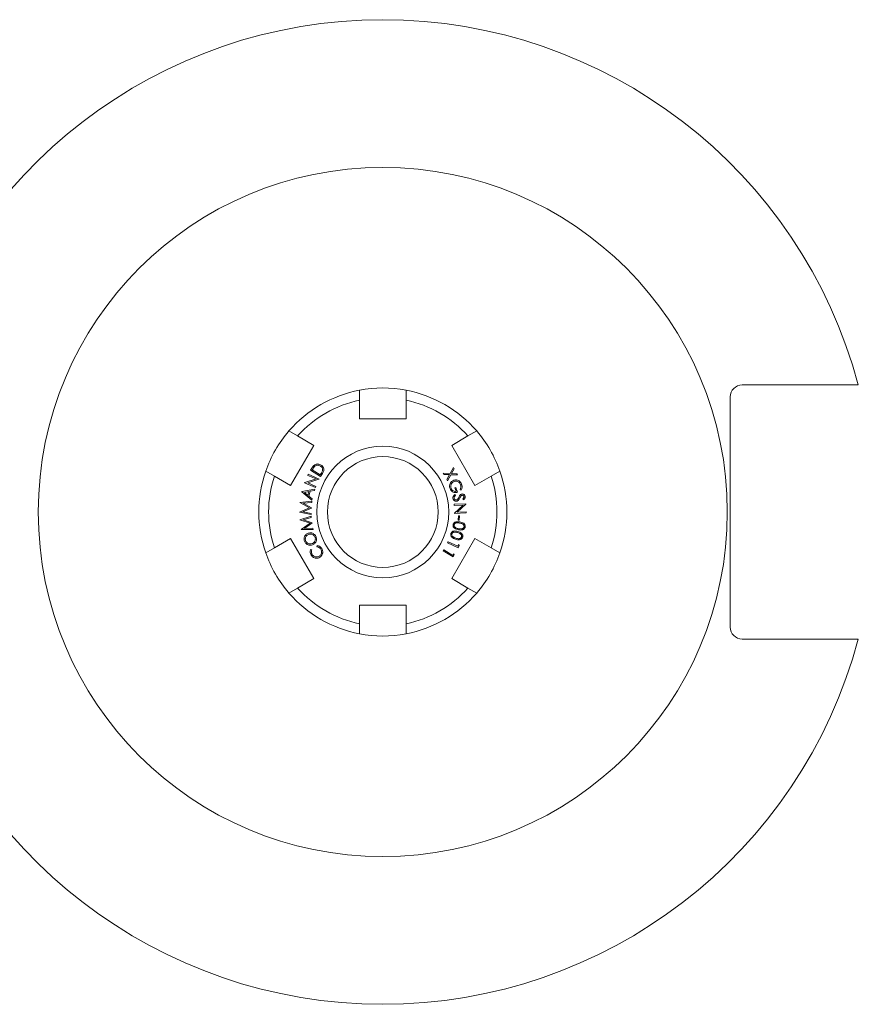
# Model space of a CAD drawing. Header units: inches. Extents: x 0.5 to 16.5, y 0.2 to 10.8.
# Tile 2 of 9: x 11.7 to 13.8, y 2.9 to 5.4. Entities that reach past the tile are written whole.
import ezdxf

# ---------------------------------------------------------------- set-up
doc = ezdxf.new("R2010")
doc.units = ezdxf.units.IN
doc.header["$MEASUREMENT"] = 0

msp = doc.modelspace()

# ---------------------------------------------------------------- linework, layer by layer
at = {"color": 7, "linetype": 'Continuous', "lineweight": 15}
for p, q in [((13.4847839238, 4.4785840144), (13.7488865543, 4.4785840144)), ((12.5132288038, 4.4654586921), (12.5132288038, 4.439967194)), ((12.6313390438, 4.439967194), (12.6313390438, 4.4654586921)), ((12.5132288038, 4.439967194), (12.5132288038, 4.3923044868)), ((12.6313390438, 4.439967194), (12.6313390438, 4.3923044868)), ((13.4547839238, 4.3566301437), (13.4547839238, 4.4485840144)), ((12.5132288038, 4.3923044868), (12.6313390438, 4.3923044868)), ((12.3559614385, 4.3491688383), (12.3338851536, 4.3619145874)), ((12.810682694, 4.3619145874), (12.7886064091, 4.3491688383)), ((12.3381834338, 4.2230510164), (12.3972385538, 4.3253374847)), ((12.3559614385, 4.3491688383), (12.3972385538, 4.3253374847)), ((12.7886064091, 4.3491688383), (12.7473292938, 4.3253374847)), ((12.7473292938, 4.3253374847), (12.8063844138, 4.2230510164)), ((12.2748300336, 4.2596281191), (12.2969063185, 4.2468823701)), ((12.381927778, 4.2491657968), (12.3831116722, 4.2518581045)), ((12.3831116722, 4.2518581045), (12.4104614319, 4.239850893)), ((12.3890466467, 4.2625633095), (12.3924360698, 4.2677195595)), ((12.4139084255, 4.2462351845), (12.3890466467, 4.2625633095)), ((12.3941908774, 4.2651234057), (12.3930310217, 4.2633625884)), ((12.3930310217, 4.2633625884), (12.4131271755, 4.250165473)), ((12.4131271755, 4.250165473), (12.4150141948, 4.2530380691)), ((12.4191067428, 4.254149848), (12.4139084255, 4.2462351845)), ((12.7274073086, 4.2517073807), (12.7257065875, 4.2547422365)), ((12.7257065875, 4.2547422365), (12.7437174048, 4.2539489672)), ((12.7420827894, 4.2510162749), (12.7274073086, 4.2517073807)), ((12.7349674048, 4.2381857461), (12.7420827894, 4.2510162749)), ((12.7454361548, 4.2508720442), (12.7366621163, 4.2351508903)), ((12.7437174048, 4.2539489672), (12.7519926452, 4.2686965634)), ((12.7623412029, 4.2501809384), (12.7454361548, 4.2508720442)), ((12.7536873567, 4.2656617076), (12.7470287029, 4.253780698)), ((12.7470287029, 4.253780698), (12.7606645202, 4.2531797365)), ((12.7519926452, 4.2686965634), (12.7536873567, 4.2656617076)), ((12.7606645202, 4.2531797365), (12.7623412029, 4.2501809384)), ((12.8476615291, 4.2468823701), (12.869737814, 4.2596281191)), ((12.2969063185, 4.2468823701), (12.3381834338, 4.2230510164)), ((12.3736885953, 4.2303857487), (12.3739470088, 4.2309807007)), ((12.4010383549, 4.2183785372), (12.3736885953, 4.2303857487)), ((12.3739470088, 4.2309807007), (12.402865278, 4.2399710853)), ((12.4101909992, 4.2392379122), (12.3816032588, 4.2302775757)), ((12.3816032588, 4.2302775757), (12.4022763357, 4.2212030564)), ((12.402865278, 4.2399710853), (12.381927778, 4.2491657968)), ((12.4104614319, 4.239850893), (12.4101909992, 4.2392379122)), ((12.7366621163, 4.2351508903), (12.7349674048, 4.2381857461)), ((12.8476615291, 4.2468823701), (12.8063844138, 4.2230510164)), ((12.3667816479, 4.207159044), (12.3669559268, 4.2078681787)), ((12.3923705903, 4.186221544), (12.3667816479, 4.207159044)), ((12.3669559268, 4.2078681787), (12.3993357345, 4.214160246)), ((12.3847624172, 4.2082888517), (12.3730196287, 4.2059751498)), ((12.3730196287, 4.2059751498), (12.3822864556, 4.1983669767)), ((12.3822864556, 4.1983669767), (12.3847624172, 4.2082888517)), ((12.3878814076, 4.2088717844), (12.3847684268, 4.1963717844)), ((12.3985604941, 4.2110472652), (12.3878814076, 4.2088717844)), ((12.3993357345, 4.214160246), (12.3985604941, 4.2110472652)), ((12.4022763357, 4.2212030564), (12.4010383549, 4.2183785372)), ((12.7550296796, 4.2002865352), (12.7569828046, 4.1980689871)), ((12.7553001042, 4.2175538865), (12.7580164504, 4.2185154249)), ((12.7584791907, 4.2085695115), (12.7553001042, 4.2175538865)), ((12.7580164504, 4.2185154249), (12.7623133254, 4.2063699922)), ((12.7716702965, 4.2115562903), (12.7688217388, 4.2130106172)), ((12.3619009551, 4.1800968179), (12.3619249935, 4.1805835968)), ((12.3857110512, 4.1667194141), (12.3619009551, 4.1800968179)), ((12.3619249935, 4.1805835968), (12.3920031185, 4.1831917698)), ((12.3918408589, 4.1802470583), (12.3703384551, 4.1785222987)), ((12.3703384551, 4.1785222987), (12.3910836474, 4.1667795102)), ((12.3847684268, 4.1963717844), (12.3931758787, 4.1894547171)), ((12.3920031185, 4.1831917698), (12.3918408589, 4.1802470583)), ((12.3931758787, 4.1894547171), (12.3923705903, 4.186221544)), ((12.7534543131, 4.1757176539), (12.7832920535, 4.1770217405)), ((12.7535865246, 4.1726347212), (12.7534543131, 4.1757176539)), ((12.783316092, 4.176372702), (12.7613449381, 4.1555433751)), ((12.7779082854, 4.1873418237), (12.7756546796, 4.1893971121)), ((12.7832920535, 4.1770217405), (12.783316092, 4.176372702)), ((12.3605247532, 4.1554694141), (12.3605487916, 4.1559561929)), ((12.3901221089, 4.1495619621), (12.3605247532, 4.1554694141)), ((12.3605487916, 4.1559561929), (12.3857110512, 4.1667194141)), ((12.3910415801, 4.1660343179), (12.3689442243, 4.1565451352)), ((12.3689442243, 4.1565451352), (12.3902843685, 4.1524405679)), ((12.3902843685, 4.1524405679), (12.3901221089, 4.1495619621)), ((12.3910836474, 4.1667795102), (12.3910415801, 4.1660343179)), ((12.7761406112, 4.1736202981), (12.7535865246, 4.1726347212)), ((12.7544458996, 4.1529652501), (12.7761406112, 4.1736202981)), ((12.7544759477, 4.1522921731), (12.7544458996, 4.1529652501)), ((12.7843136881, 4.1535962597), (12.7544759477, 4.1522921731)), ((12.7613449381, 4.1555433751), (12.7841874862, 4.1565409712)), ((12.7841874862, 4.1565409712), (12.7843136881, 4.1535962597)), ((12.3613689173, 4.1364137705), (12.3902751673, 4.1452298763)), ((12.3614470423, 4.1359330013), (12.3613689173, 4.1364137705)), ((12.3875468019, 4.1277899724), (12.3614470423, 4.1359330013)), ((12.3651489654, 4.1120207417), (12.3875468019, 4.1277899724)), ((12.3907258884, 4.1423212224), (12.3700347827, 4.1361493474)), ((12.3700347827, 4.1361493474), (12.3927931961, 4.1289738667)), ((12.3929073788, 4.128234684), (12.3732499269, 4.1143404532)), ((12.3902751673, 4.1452298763), (12.3907258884, 4.1423212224)), ((12.3927931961, 4.1289738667), (12.3929073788, 4.128234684)), ((12.7636362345, 4.1354206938), (12.7645136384, 4.1465805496)), ((12.7661061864, 4.1352283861), (12.7636362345, 4.1354206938)), ((12.7645136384, 4.1465805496), (12.7669835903, 4.1463882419)), ((12.7669835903, 4.1463882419), (12.7661061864, 4.1352283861)), ((12.3652270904, 4.1115339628), (12.3651489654, 4.1120207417)), ((12.3954374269, 4.1119185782), (12.3652270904, 4.1115339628)), ((12.3732499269, 4.1143404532), (12.3949927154, 4.1147671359)), ((12.3949927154, 4.1147671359), (12.3954374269, 4.1119185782)), ((12.2969063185, 4.0652856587), (12.3381834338, 4.0891170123)), ((12.3972385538, 3.986830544), (12.3381834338, 4.0891170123)), ((12.7367676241, 4.077827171), (12.7380056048, 4.0805134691)), ((12.7638409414, 4.0653211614), (12.7367676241, 4.077827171)), ((12.7380056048, 4.0805134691), (12.7624286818, 4.069233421)), ((12.8063844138, 4.0891170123), (12.7473292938, 3.986830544)), ((12.8476615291, 4.0652856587), (12.8063844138, 4.0891170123)), ((12.2969063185, 4.0652856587), (12.2748300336, 4.0525399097)), ((12.3889961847, 4.0610554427), (12.3917545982, 4.0599917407)), ((12.4049697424, 4.0680566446), (12.4052702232, 4.0709893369)), ((12.7256040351, 4.057767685), (12.7271725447, 4.060267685)), ((12.7507422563, 4.0419984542), (12.7256040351, 4.057767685)), ((12.7271725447, 4.060267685), (12.7498528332, 4.0460429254)), ((12.7624286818, 4.069233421), (12.764393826, 4.0734882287)), ((12.7662988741, 4.070639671), (12.7638409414, 4.0653211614)), ((12.764393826, 4.0734882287), (12.7662988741, 4.070639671)), ((12.869737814, 4.0525399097), (12.8476615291, 4.0652856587)), ((12.7498528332, 4.0460429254), (12.7523287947, 4.0499852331)), ((12.7538432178, 4.0469383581), (12.7507422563, 4.0419984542)), ((12.7523287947, 4.0499852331), (12.7538432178, 4.0469383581)), ((12.3559614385, 3.9629991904), (12.3972385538, 3.986830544)), ((12.7886064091, 3.9629991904), (12.7473292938, 3.986830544)), ((12.3338851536, 3.9502534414), (12.3559614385, 3.9629991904)), ((12.7886064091, 3.9629991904), (12.810682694, 3.9502534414)), ((13.4547839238, 3.8635840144), (13.4547839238, 3.955537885)), ((12.6313390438, 3.9198635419), (12.5132288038, 3.9198635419)), ((12.5132288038, 3.8722008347), (12.5132288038, 3.9198635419)), ((12.6313390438, 3.8722008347), (12.6313390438, 3.9198635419)), ((12.5132288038, 3.8722008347), (12.5132288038, 3.8467093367)), ((12.6313390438, 3.8467093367), (12.6313390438, 3.8722008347)), ((13.7488865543, 3.8335840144), (13.4847839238, 3.8335840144))]:
    msp.add_line(p, q, dxfattribs=at)
for radius in [0.8750000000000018, 0.1673228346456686, 0.140625]:
    msp.add_circle((12.5722839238, 4.1560840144), radius, dxfattribs=at)
for centre, radius, start, end in [((12.5722839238, 4.1560840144), 1.250000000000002, 14.95142225, 165.04857775), ((13.4847839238, 4.4485840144), 0.0300000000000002, 90, 180), ((12.5722839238, 4.1560840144), 0.3149606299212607, 100.8069232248, 139.1930767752), ((12.5722839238, 4.1560840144), 0.3149606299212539, 79.1930767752, 100.8069232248), ((12.5722839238, 4.1560840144), 0.3149606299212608, 40.8069232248, 79.1930767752), ((12.5722839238, 4.1560840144), 0.2899606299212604, 101.7514187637, 138.2485812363), ((12.5722839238, 4.1560840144), 0.2899606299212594, 41.7514187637, 78.2485812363), ((12.5722839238, 4.1560840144), 0.314960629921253, 139.1930767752, 160.8069232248), ((12.5722839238, 4.1560840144), 0.3149606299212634, 19.1930767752, 40.8069232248), ((12.5722839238, 4.1560840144), 0.3149606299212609, 160.8069232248, 199.1930767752), ((12.5722839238, 4.1560840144), 0.3149606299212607, 340.8069232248, 19.1930767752), ((12.5722839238, 4.1560840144), 0.2899606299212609, 161.7514187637, 198.2485812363), ((12.5722839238, 4.1560840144), 0.289960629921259, 341.7514187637, 18.2485812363), ((12.5722839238, 4.1560840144), 0.3149606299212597, 199.1930767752, 220.8069232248), ((12.5722839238, 4.1560840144), 0.3149606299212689, 319.1930767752, 340.8069232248), ((12.5722839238, 4.1560840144), 0.3149606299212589, 220.8069232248, 259.1930767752), ((12.5722839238, 4.1560840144), 0.2899606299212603, 221.7514187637, 258.2485812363), ((12.5722839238, 4.1560840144), 0.28996062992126, 281.7514187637, 318.2485812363), ((12.5722839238, 4.1560840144), 0.3149606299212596, 280.8069232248, 319.1930767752), ((13.4847839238, 3.8635840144), 0.0300000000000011, 180, 270), ((12.5722839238, 4.1560840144), 1.250000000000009, 194.95142225, 345.04857775), ((12.5722839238, 4.1560840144), 0.3149606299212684, 259.1930767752, 280.8069232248)]:
    msp.add_arc(centre, radius, start, end, dxfattribs=at)
for points, knots in [([(13.74888655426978, 4.478584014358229), (13.75161729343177, 4.478584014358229), (13.75613525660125, 4.478584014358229), (13.76214006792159, 4.478584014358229), (13.76684723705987, 4.478584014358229), (13.77104216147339, 4.478584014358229), (13.77449326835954, 4.478584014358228), (13.7771715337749, 4.478584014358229), (13.77941737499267, 4.478584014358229), (13.77975914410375, 4.478584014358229), (13.77996506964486, 4.478584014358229)], [0, 0, 0, 0, 0.1705174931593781, 0.2821183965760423, 0.397071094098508, 0.5065738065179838, 0.6194650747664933, 0.7253531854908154, 0.8345175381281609, 1, 1, 1, 1]), ([(13.45478392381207, 4.356630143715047), (13.45478392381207, 4.346627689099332), (13.45478392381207, 4.326610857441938), (13.45478392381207, 4.286651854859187), (13.45478392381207, 4.246768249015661), (13.45478392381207, 4.206857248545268), (13.45478392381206, 4.176838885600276), (13.45478392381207, 4.146749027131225), (13.45478392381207, 4.11659972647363), (13.45478392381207, 4.086461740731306), (13.45478392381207, 4.049603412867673), (13.45478392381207, 4.014399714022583), (13.45478392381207, 3.980789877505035), (13.45478392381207, 3.963957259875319), (13.45478392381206, 3.955537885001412)], [0, 0, 0, 0, 0.0746996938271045, 0.1494884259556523, 0.2988595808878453, 0.3735552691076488, 0.4482430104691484, 0.5232302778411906, 0.5982206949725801, 0.6734644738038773, 0.7487137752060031, 0.8742920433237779, 0.9371231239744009, 0.9999999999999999, 0.9999999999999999, 0.9999999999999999, 0.9999999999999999]), ([(12.39243606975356, 4.267719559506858), (12.39344635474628, 4.269249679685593), (12.39524908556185, 4.271979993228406), (12.39761152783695, 4.274238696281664), (12.39865001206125, 4.275231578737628)], [0, 0, 0, 0, 0.5604192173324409, 1, 1, 1, 1]), ([(12.39865001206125, 4.275231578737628), (12.39958981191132, 4.275859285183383), (12.40146878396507, 4.27711427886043), (12.40478191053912, 4.278008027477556), (12.40837695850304, 4.27805871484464), (12.41210637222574, 4.27715845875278), (12.41440114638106, 4.275813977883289), (12.41554905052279, 4.275141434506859)], [0, 0, 0, 0, 0.1867095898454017, 0.3732944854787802, 0.5599660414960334, 0.7798838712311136, 1, 1, 1, 1]), ([(12.41554905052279, 4.275141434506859), (12.41676308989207, 4.274232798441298), (12.41918939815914, 4.272416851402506), (12.42164064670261, 4.268520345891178), (12.42276698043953, 4.264398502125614), (12.42234190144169, 4.260484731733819), (12.42098305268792, 4.257172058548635), (12.41973239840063, 4.255157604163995), (12.41910674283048, 4.254149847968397)], [0, 0, 0, 0, 0.1867737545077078, 0.3732751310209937, 0.5595352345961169, 0.706031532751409, 0.8529385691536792, 1, 1, 1, 1]), ([(12.39994808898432, 4.272346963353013), (12.39875877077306, 4.271090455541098), (12.39663320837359, 4.268844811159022), (12.39493769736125, 4.266261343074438), (12.39419087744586, 4.265123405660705)], [0, 0, 0, 0, 0.5595310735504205, 0.9999999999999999, 0.9999999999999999, 0.9999999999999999, 0.9999999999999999]), ([(12.41392645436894, 4.272599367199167), (12.41269511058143, 4.273291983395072), (12.41023509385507, 4.274675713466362), (12.40624702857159, 4.275100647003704), (12.4026599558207, 4.274280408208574), (12.4008522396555, 4.272991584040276), (12.39994808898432, 4.272346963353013)], [0, 0, 0, 0, 0.2802135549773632, 0.5598193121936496, 0.7798384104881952, 1, 1, 1, 1]), ([(12.41907068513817, 4.260610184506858), (12.41928743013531, 4.26191128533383), (12.41972091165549, 4.264513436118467), (12.41847090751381, 4.268068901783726), (12.41642655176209, 4.270775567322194), (12.41476012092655, 4.271991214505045), (12.41392645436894, 4.272599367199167)], [0, 0, 0, 0, 0.2795220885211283, 0.5590332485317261, 0.7793972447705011, 0.9999999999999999, 0.9999999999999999, 0.9999999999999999, 0.9999999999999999]), ([(12.41501419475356, 4.253038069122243), (12.41590464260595, 4.254382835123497), (12.4174935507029, 4.256782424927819), (12.41858909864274, 4.259441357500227), (12.41907068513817, 4.260610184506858)], [0, 0, 0, 0, 0.5604149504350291, 1, 1, 1, 1]), ([(12.74308856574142, 4.215492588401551), (12.74268965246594, 4.216816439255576), (12.74189226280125, 4.219462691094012), (12.74183498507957, 4.223346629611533), (12.74255582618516, 4.226847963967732), (12.74353994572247, 4.228784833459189), (12.7440320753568, 4.229753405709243)], [0, 0, 0, 0, 0.2801072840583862, 0.559907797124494, 0.7799226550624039, 1, 1, 1, 1]), ([(12.7440320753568, 4.229753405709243), (12.7445889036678, 4.230611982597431), (12.74570238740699, 4.232328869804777), (12.74838531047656, 4.234877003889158), (12.75079807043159, 4.235956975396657), (12.75227125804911, 4.236616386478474)], [0, 0, 0, 0, 0.2803368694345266, 0.5605867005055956, 1, 1, 1, 1]), ([(12.75337702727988, 4.233689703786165), (12.75218593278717, 4.23313532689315), (12.74980301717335, 4.232026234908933), (12.74710299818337, 4.229062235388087), (12.745269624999, 4.225309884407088), (12.74461324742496, 4.220854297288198), (12.74540361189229, 4.217861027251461), (12.74579890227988, 4.21636398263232)], [0, 0, 0, 0, 0.1866437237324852, 0.3734013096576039, 0.5600829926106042, 0.779981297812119, 1, 1, 1, 1]), ([(12.75227125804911, 4.236616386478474), (12.75380173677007, 4.237017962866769), (12.75686270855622, 4.237821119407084), (12.76164710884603, 4.237203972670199), (12.76625771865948, 4.23518115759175), (12.77027048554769, 4.231515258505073), (12.77178032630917, 4.228105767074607), (12.77253568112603, 4.226400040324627)], [0, 0, 0, 0, 0.186738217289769, 0.3734781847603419, 0.5601551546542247, 0.7799510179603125, 1, 1, 1, 1]), ([(12.76977125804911, 4.225312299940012), (12.76925100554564, 4.226477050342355), (12.76821030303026, 4.22880699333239), (12.76551384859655, 4.231590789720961), (12.76206572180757, 4.233723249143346), (12.75777676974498, 4.234708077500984), (12.75484325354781, 4.234029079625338), (12.75337702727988, 4.233689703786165)], [0, 0, 0, 0, 0.1868728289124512, 0.3738166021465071, 0.5605775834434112, 0.7803684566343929, 1, 1, 1, 1]), ([(12.76882173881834, 4.213010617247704), (12.7692707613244, 4.214105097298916), (12.77016869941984, 4.216293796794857), (12.77060235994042, 4.219577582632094), (12.77052828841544, 4.222628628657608), (12.77002354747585, 4.224417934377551), (12.76977125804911, 4.225312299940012)], [0, 0, 0, 0, 0.2800141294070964, 0.5599615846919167, 0.7800514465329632, 1, 1, 1, 1]), ([(12.77253568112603, 4.226400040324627), (12.77293157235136, 4.225027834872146), (12.77372317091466, 4.222284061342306), (12.77369017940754, 4.21826734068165), (12.77293321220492, 4.214670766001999), (12.77209132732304, 4.212594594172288), (12.77167029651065, 4.211556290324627)], [0, 0, 0, 0, 0.2799384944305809, 0.5597469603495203, 0.779827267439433, 1, 1, 1, 1]), ([(12.7623133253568, 4.206369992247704), (12.76087386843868, 4.205953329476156), (12.75799755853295, 4.205120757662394), (12.75343487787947, 4.205332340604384), (12.7489737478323, 4.20711231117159), (12.74517767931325, 4.210616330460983), (12.74378558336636, 4.213865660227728), (12.74308856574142, 4.215492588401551)], [0, 0, 0, 0, 0.1870416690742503, 0.373744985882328, 0.5603219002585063, 0.7798546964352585, 0.9999999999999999, 0.9999999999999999, 0.9999999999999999, 0.9999999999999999]), ([(12.74579890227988, 4.21636398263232), (12.74642644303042, 4.214962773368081), (12.74768032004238, 4.212163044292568), (12.75110869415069, 4.209454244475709), (12.75488691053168, 4.208149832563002), (12.75728161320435, 4.20842960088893), (12.75847919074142, 4.208569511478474)], [0, 0, 0, 0, 0.2801370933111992, 0.559736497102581, 0.7798266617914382, 0.9999999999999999, 0.9999999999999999, 0.9999999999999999, 0.9999999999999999]), ([(12.75048641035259, 4.19028653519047), (12.75038958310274, 4.191372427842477), (12.750195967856, 4.193543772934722), (12.75136489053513, 4.196425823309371), (12.75309826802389, 4.19861312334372), (12.75438566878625, 4.199728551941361), (12.75502967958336, 4.20028653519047)], [0, 0, 0, 0, 0.2794969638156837, 0.5588806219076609, 0.7793339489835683, 1, 1, 1, 1]), ([(12.76888184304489, 4.199355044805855), (12.76956075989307, 4.199988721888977), (12.7707738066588, 4.201120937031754), (12.7723684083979, 4.201551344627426), (12.77307054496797, 4.201740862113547)], [0, 0, 0, 0, 0.5596790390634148, 1, 1, 1, 1]), ([(12.77307054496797, 4.201740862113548), (12.77412653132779, 4.201812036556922), (12.77623749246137, 4.20195431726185), (12.77888664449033, 4.200446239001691), (12.78060006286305, 4.198313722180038), (12.78104511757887, 4.196720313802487), (12.78126766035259, 4.195923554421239)], [0, 0, 0, 0, 0.2795804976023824, 0.5588931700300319, 0.7794313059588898, 1, 1, 1, 1]), ([(12.75992751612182, 4.183459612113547), (12.75870698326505, 4.183398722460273), (12.75626238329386, 4.183276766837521), (12.75328370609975, 4.185117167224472), (12.75123688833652, 4.187516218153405), (12.75073662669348, 4.189362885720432), (12.75048641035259, 4.19028653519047)], [0, 0, 0, 0, 0.2791230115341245, 0.5590542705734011, 0.7794517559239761, 1, 1, 1, 1]), ([(12.75698280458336, 4.198068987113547), (12.7563961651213, 4.197562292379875), (12.75522371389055, 4.19654961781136), (12.75392935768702, 4.194814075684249), (12.75314976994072, 4.192932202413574), (12.7532412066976, 4.19170898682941), (12.75328689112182, 4.191097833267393)], [0, 0, 0, 0, 0.2805174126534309, 0.5606390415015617, 0.7804826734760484, 1, 1, 1, 1]), ([(12.75328689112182, 4.191097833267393), (12.75351296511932, 4.190350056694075), (12.75396495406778, 4.188855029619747), (12.75554542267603, 4.187269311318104), (12.75743555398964, 4.186486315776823), (12.75866029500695, 4.186571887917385), (12.7592724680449, 4.186614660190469)], [0, 0, 0, 0, 0.2800070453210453, 0.5598171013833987, 0.7799795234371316, 0.9999999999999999, 0.9999999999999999, 0.9999999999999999, 0.9999999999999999]), ([(12.7592724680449, 4.186614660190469), (12.75984268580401, 4.186790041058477), (12.76086234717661, 4.187103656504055), (12.76163585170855, 4.187832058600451), (12.76197679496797, 4.188153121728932)], [0, 0, 0, 0, 0.5592226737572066, 0.9999999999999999, 0.9999999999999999, 0.9999999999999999, 0.9999999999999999]), ([(12.76808256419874, 4.191855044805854), (12.76757003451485, 4.190842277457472), (12.76654562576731, 4.188818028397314), (12.76473786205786, 4.186215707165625), (12.76249489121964, 4.18425908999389), (12.76078258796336, 4.183725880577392), (12.75992751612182, 4.183459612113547)], [0, 0, 0, 0, 0.2805429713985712, 0.5607298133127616, 0.7806419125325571, 1, 1, 1, 1]), ([(12.76197679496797, 4.188153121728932), (12.76278247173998, 4.189186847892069), (12.76422238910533, 4.191034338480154), (12.76527094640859, 4.193126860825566), (12.76573280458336, 4.194048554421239)], [0, 0, 0, 0, 0.559529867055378, 1, 1, 1, 1]), ([(12.76573280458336, 4.194048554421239), (12.76624403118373, 4.195086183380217), (12.76715629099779, 4.196937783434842), (12.7683549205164, 4.198616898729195), (12.76888184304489, 4.199355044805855)], [0, 0, 0, 0, 0.5603958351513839, 1, 1, 1, 1]), ([(12.77030011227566, 4.196181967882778), (12.76986859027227, 4.195383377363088), (12.76909791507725, 4.193957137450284), (12.76839284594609, 4.192497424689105), (12.76808256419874, 4.191855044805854)], [0, 0, 0, 0, 0.5599271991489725, 1, 1, 1, 1]), ([(12.77375564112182, 4.198742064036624), (12.77296595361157, 4.198455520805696), (12.77154975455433, 4.197941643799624), (12.77068338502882, 4.196721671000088), (12.77030011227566, 4.196181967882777)], [0, 0, 0, 0, 0.5576105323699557, 1, 1, 1, 1]), ([(12.77823280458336, 4.195418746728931), (12.77807575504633, 4.195985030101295), (12.7777619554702, 4.197116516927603), (12.77655182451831, 4.198285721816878), (12.77513335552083, 4.198868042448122), (12.77421488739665, 4.198784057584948), (12.77375564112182, 4.198742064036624)], [0, 0, 0, 0, 0.2800720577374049, 0.5596100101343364, 0.779799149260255, 0.9999999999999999, 0.9999999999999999, 0.9999999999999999, 0.9999999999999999]), ([(12.77565467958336, 4.189397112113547), (12.77607390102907, 4.189876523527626), (12.77691162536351, 4.190834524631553), (12.77791740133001, 4.192310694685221), (12.77838854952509, 4.193917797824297), (12.77828472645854, 4.194918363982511), (12.77823280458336, 4.195418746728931)], [0, 0, 0, 0, 0.2805044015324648, 0.5605280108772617, 0.7802202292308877, 1, 1, 1, 1]), ([(12.78126766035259, 4.195923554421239), (12.78135026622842, 4.195024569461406), (12.78151544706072, 4.193226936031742), (12.78037329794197, 4.190137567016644), (12.77884371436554, 4.188402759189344), (12.77790828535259, 4.187341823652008)], [0, 0, 0, 0, 0.2798437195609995, 0.5595826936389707, 1, 1, 1, 1]), ([(12.75077850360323, 4.123839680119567), (12.75100173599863, 4.124683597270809), (12.75144817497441, 4.126371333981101), (12.75303292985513, 4.128507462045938), (12.75513111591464, 4.130092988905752), (12.75838856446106, 4.131373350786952), (12.76279633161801, 4.13169552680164), (12.76622464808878, 4.131154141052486), (12.76794196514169, 4.130882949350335)], [0, 0, 0, 0, 0.1249260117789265, 0.2498375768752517, 0.374774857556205, 0.499868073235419, 0.749473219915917, 1, 1, 1, 1]), ([(12.76737706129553, 4.128124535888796), (12.76601875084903, 4.128346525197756), (12.7633060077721, 4.128789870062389), (12.75981969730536, 4.128770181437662), (12.75716296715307, 4.127963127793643), (12.75541257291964, 4.126838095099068), (12.75401090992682, 4.125254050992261), (12.75361070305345, 4.123926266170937), (12.75341071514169, 4.123262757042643)], [0, 0, 0, 0, 0.2505142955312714, 0.5003134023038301, 0.6253843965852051, 0.7502787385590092, 0.875211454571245, 0.9999999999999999, 0.9999999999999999, 0.9999999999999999, 0.9999999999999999]), ([(12.77873523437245, 4.118659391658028), (12.77878507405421, 4.119350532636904), (12.77888481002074, 4.12073359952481), (12.77812903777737, 4.122710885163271), (12.77687535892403, 4.124370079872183), (12.77467802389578, 4.126064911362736), (12.77142235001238, 4.127315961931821), (12.76872674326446, 4.12785476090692), (12.76737706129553, 4.128124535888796)], [0, 0, 0, 0, 0.1247651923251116, 0.249672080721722, 0.37454212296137, 0.4995983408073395, 0.749450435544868, 1, 1, 1, 1]), ([(12.76794196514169, 4.130882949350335), (12.76964576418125, 4.130533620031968), (12.77304700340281, 4.129836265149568), (12.77707586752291, 4.128006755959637), (12.77966701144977, 4.125646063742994), (12.78105541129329, 4.123412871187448), (12.78179925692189, 4.120858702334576), (12.78162356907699, 4.119120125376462), (12.78153571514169, 4.118250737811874)], [0, 0, 0, 0, 0.2505349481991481, 0.5001348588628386, 0.6252436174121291, 0.7501805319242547, 0.8750760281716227, 1, 1, 1, 1]), ([(12.37359234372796, 4.081834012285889), (12.37315071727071, 4.08332200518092), (12.37226785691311, 4.086296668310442), (12.37263136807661, 4.091009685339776), (12.37420232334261, 4.095064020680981), (12.37654493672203, 4.098302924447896), (12.37936577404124, 4.100683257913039), (12.38159824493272, 4.101654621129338), (12.3827149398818, 4.102140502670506)], [0, 0, 0, 0, 0.1866388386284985, 0.3731117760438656, 0.5597127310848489, 0.7064654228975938, 0.8531722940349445, 1, 1, 1, 1]), ([(12.3827149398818, 4.102140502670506), (12.38419199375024, 4.102574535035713), (12.38714511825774, 4.10344231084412), (12.39181385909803, 4.102988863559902), (12.39580664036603, 4.10138332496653), (12.3990126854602, 4.099057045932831), (12.40137099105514, 4.096261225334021), (12.40233898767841, 4.094051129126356), (12.40282311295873, 4.092945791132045)], [0, 0, 0, 0, 0.1866086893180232, 0.3730931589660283, 0.55973220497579, 0.7064807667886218, 0.8532018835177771, 1, 1, 1, 1]), ([(12.4001368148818, 4.09184603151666), (12.39961144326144, 4.092981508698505), (12.39856079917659, 4.095252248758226), (12.39581588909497, 4.097895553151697), (12.39229853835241, 4.099758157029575), (12.3880487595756, 4.100445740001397), (12.38520638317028, 4.099652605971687), (12.38378465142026, 4.09925588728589)], [0, 0, 0, 0, 0.1868217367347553, 0.3736082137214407, 0.5602897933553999, 0.780060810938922, 1, 1, 1, 1]), ([(12.75706418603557, 4.086922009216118), (12.75540368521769, 4.087498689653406), (12.75208847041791, 4.088650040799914), (12.74838023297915, 4.091142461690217), (12.74613204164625, 4.09386985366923), (12.74505724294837, 4.09629878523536), (12.7446649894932, 4.098953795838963), (12.74506253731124, 4.100672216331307), (12.74526130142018, 4.101531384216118)], [0, 0, 0, 0, 0.2504585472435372, 0.5000442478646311, 0.625155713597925, 0.7501396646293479, 0.8750759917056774, 1, 1, 1, 1]), ([(12.74526130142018, 4.101531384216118), (12.74558994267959, 4.102342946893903), (12.74624709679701, 4.103965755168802), (12.74809893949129, 4.105886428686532), (12.75039120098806, 4.107187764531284), (12.75379166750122, 4.108051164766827), (12.75821678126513, 4.107807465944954), (12.76155695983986, 4.106833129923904), (12.76323005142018, 4.106345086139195)], [0, 0, 0, 0, 0.124967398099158, 0.2498859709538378, 0.3748040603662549, 0.4998908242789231, 0.7494958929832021, 1, 1, 1, 1]), ([(12.74780336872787, 4.100617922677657), (12.74765635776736, 4.099804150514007), (12.74736213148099, 4.098175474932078), (12.74811675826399, 4.095934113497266), (12.74936663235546, 4.094217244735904), (12.75037151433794, 4.093404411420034), (12.75087428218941, 4.092997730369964)], [0, 0, 0, 0, 0.2793528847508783, 0.5590941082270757, 0.7794036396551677, 0.9999999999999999, 0.9999999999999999, 0.9999999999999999, 0.9999999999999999]), ([(12.76231658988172, 4.103670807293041), (12.76099409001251, 4.104064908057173), (12.75835261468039, 4.104852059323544), (12.75488007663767, 4.105286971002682), (12.75213780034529, 4.104806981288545), (12.75024901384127, 4.103921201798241), (12.74865505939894, 4.102520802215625), (12.74808711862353, 4.101251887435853), (12.74780336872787, 4.100617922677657)], [0, 0, 0, 0, 0.2505139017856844, 0.5003601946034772, 0.6254510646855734, 0.7503163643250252, 0.8752551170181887, 1, 1, 1, 1]), ([(12.764306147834, 4.110894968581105), (12.7625913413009, 4.111254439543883), (12.75916775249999, 4.111972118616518), (12.75518538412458, 4.113966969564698), (12.75261987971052, 4.116380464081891), (12.75124506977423, 4.118641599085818), (12.75051396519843, 4.121215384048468), (12.75069032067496, 4.122964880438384), (12.75077850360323, 4.123839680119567)], [0, 0, 0, 0, 0.2504742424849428, 0.5000685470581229, 0.6251752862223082, 0.7501244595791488, 0.8750548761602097, 1, 1, 1, 1]), ([(12.75341071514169, 4.123262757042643), (12.75336916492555, 4.122441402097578), (12.75328600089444, 4.120797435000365), (12.75458507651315, 4.118042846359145), (12.75634490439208, 4.116847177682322), (12.75741912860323, 4.116117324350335)], [0, 0, 0, 0, 0.2800525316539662, 0.5605337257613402, 0.9999999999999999, 0.9999999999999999, 0.9999999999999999, 0.9999999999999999]), ([(12.75741912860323, 4.116117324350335), (12.75873320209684, 4.115496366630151), (12.76108127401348, 4.114386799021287), (12.76362478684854, 4.113877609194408), (12.76474484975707, 4.113653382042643)], [0, 0, 0, 0, 0.5596393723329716, 1, 1, 1, 1]), ([(12.77240673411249, 4.092811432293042), (12.77254377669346, 4.093492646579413), (12.77281800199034, 4.094855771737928), (12.77231895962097, 4.096917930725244), (12.77128830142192, 4.098731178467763), (12.76931258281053, 4.100690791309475), (12.76623744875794, 4.102352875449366), (12.7636247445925, 4.103231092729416), (12.76231658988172, 4.103670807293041)], [0, 0, 0, 0, 0.1247843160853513, 0.249696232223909, 0.3745524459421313, 0.4996297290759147, 0.7494696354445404, 0.9999999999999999, 0.9999999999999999, 0.9999999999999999, 0.9999999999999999]), ([(12.76323005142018, 4.106345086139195), (12.76487979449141, 4.105780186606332), (12.76817311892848, 4.104652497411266), (12.77194313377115, 4.102313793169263), (12.77421608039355, 4.099635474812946), (12.7753221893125, 4.097243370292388), (12.77574240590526, 4.094608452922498), (12.77534556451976, 4.092901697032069), (12.77514711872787, 4.092048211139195)], [0, 0, 0, 0, 0.2505432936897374, 0.5001508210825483, 0.6252341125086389, 0.7501438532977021, 0.8750561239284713, 1, 1, 1, 1]), ([(12.78153571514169, 4.118250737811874), (12.78131209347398, 4.117399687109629), (12.78086490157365, 4.11569778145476), (12.77927507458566, 4.113542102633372), (12.77718586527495, 4.111913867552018), (12.77392983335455, 4.110565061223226), (12.76949861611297, 4.110100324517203), (12.76603894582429, 4.110629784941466), (12.764306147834, 4.110894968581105)], [0, 0, 0, 0, 0.1249607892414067, 0.2498928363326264, 0.3748629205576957, 0.4999806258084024, 0.7495620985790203, 1, 1, 1, 1]), ([(12.76474484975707, 4.113653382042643), (12.76610643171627, 4.11344190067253), (12.76882689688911, 4.113019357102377), (12.77229838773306, 4.113219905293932), (12.77495771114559, 4.113992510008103), (12.7767245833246, 4.115092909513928), (12.77813922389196, 4.116667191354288), (12.77853666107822, 4.117995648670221), (12.77873523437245, 4.118659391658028)], [0, 0, 0, 0, 0.2504173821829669, 0.5003384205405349, 0.6254564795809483, 0.7503375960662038, 0.8752600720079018, 1, 1, 1, 1]), ([(12.39376662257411, 4.072813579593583), (12.39228998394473, 4.072389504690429), (12.38933688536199, 4.071541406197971), (12.38468755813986, 4.071945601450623), (12.38064501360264, 4.073430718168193), (12.37747292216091, 4.075792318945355), (12.37506058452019, 4.078528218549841), (12.37408180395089, 4.080731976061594), (12.37359234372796, 4.08183401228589)], [0, 0, 0, 0, 0.1866106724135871, 0.3731987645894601, 0.5596963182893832, 0.7064653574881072, 0.8532117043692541, 1, 1, 1, 1]), ([(12.38378465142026, 4.09925588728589), (12.3826516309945, 4.09873868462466), (12.38038638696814, 4.09770464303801), (12.37772591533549, 4.094989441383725), (12.37592582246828, 4.091458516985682), (12.375169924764, 4.087250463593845), (12.37590916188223, 4.084404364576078), (12.37627864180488, 4.082981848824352)], [0, 0, 0, 0, 0.1868435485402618, 0.373555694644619, 0.5602663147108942, 0.7802156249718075, 1, 1, 1, 1]), ([(12.37627864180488, 4.082981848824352), (12.37681441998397, 4.081855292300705), (12.37788625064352, 4.079601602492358), (12.38068957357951, 4.077037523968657), (12.38420492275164, 4.075212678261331), (12.38844040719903, 4.074530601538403), (12.39127375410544, 4.075320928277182), (12.39269090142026, 4.075716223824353)], [0, 0, 0, 0, 0.1867227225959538, 0.3735410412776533, 0.5602529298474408, 0.7800529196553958, 0.9999999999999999, 0.9999999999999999, 0.9999999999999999, 0.9999999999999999]), ([(12.39269090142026, 4.075716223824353), (12.39381714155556, 4.076225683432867), (12.39606868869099, 4.077244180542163), (12.39868433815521, 4.079964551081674), (12.40047230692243, 4.083452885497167), (12.40130567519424, 4.087621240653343), (12.40052651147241, 4.090437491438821), (12.4001368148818, 4.09184603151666)], [0, 0, 0, 0, 0.186840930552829, 0.3735270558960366, 0.5603974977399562, 0.7801340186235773, 1, 1, 1, 1]), ([(12.40282311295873, 4.092945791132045), (12.403256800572, 4.091472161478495), (12.40412378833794, 4.088526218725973), (12.40371835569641, 4.083863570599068), (12.40213710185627, 4.079868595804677), (12.39984994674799, 4.076644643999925), (12.39707657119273, 4.074265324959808), (12.39487017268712, 4.073297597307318), (12.39376662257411, 4.072813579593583)], [0, 0, 0, 0, 0.1866216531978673, 0.3730765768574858, 0.5596969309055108, 0.7064659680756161, 0.8531863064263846, 1, 1, 1, 1]), ([(12.75087428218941, 4.092997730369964), (12.75210268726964, 4.092211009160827), (12.75429767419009, 4.090805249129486), (12.75676495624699, 4.089974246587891), (12.75785144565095, 4.08960830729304)], [0, 0, 0, 0, 0.5596411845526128, 0.9999999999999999, 0.9999999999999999, 0.9999999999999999, 0.9999999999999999]), ([(12.77514711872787, 4.092048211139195), (12.77481729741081, 4.091229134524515), (12.77415771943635, 4.089591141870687), (12.77229772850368, 4.08765140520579), (12.77001251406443, 4.086296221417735), (12.76660057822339, 4.085367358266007), (12.76213007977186, 4.085461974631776), (12.75875470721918, 4.086434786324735), (12.75706418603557, 4.086922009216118)], [0, 0, 0, 0, 0.1249488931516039, 0.2498732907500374, 0.3747925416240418, 0.4999020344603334, 0.7495309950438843, 1, 1, 1, 1]), ([(12.75785144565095, 4.089608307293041), (12.75917912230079, 4.089225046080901), (12.76183182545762, 4.088459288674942), (12.76531355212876, 4.088203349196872), (12.76805359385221, 4.088652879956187), (12.76995556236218, 4.089512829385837), (12.77155921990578, 4.090905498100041), (12.77212434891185, 4.092176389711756), (12.77240673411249, 4.092811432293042)], [0, 0, 0, 0, 0.2504244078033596, 0.5003489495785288, 0.6254670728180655, 0.7502718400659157, 0.8752151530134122, 1, 1, 1, 1]), ([(12.39042647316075, 4.046656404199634), (12.38976035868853, 4.047898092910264), (12.38842866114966, 4.050380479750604), (12.38774825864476, 4.054283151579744), (12.38789898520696, 4.057921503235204), (12.38863045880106, 4.060010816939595), (12.38899618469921, 4.061055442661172)], [0, 0, 0, 0, 0.2800435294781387, 0.5598636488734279, 0.7799383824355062, 1, 1, 1, 1]), ([(12.39175459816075, 4.059991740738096), (12.39141305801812, 4.058894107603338), (12.39073014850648, 4.056699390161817), (12.39086160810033, 4.053462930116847), (12.39161232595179, 4.050598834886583), (12.39247640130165, 4.049016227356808), (12.3929084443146, 4.048224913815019)], [0, 0, 0, 0, 0.279913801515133, 0.559687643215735, 0.779841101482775, 1, 1, 1, 1]), ([(12.41460315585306, 4.061680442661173), (12.41396402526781, 4.062598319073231), (12.41268609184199, 4.064433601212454), (12.41016622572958, 4.06632228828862), (12.40754783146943, 4.067525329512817), (12.40582916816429, 4.067879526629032), (12.40496974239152, 4.06805664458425)], [0, 0, 0, 0, 0.2799405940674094, 0.5597376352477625, 0.7798447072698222, 1, 1, 1, 1]), ([(12.40527022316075, 4.070989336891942), (12.40662928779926, 4.070718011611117), (12.40934771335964, 4.070175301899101), (12.41267838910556, 4.068135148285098), (12.41528033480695, 4.065698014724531), (12.4164914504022, 4.063893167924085), (12.41709714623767, 4.062990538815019)], [0, 0, 0, 0, 0.2797664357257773, 0.5595938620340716, 0.7797467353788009, 1, 1, 1, 1]), ([(12.41058873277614, 4.043813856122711), (12.41163296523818, 4.044554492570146), (12.41372018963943, 4.046034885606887), (12.41581085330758, 4.04933602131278), (12.41687944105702, 4.053262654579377), (12.41667233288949, 4.057653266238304), (12.41529321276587, 4.060337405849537), (12.41460315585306, 4.061680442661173)], [0, 0, 0, 0, 0.186835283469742, 0.3734486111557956, 0.5602475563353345, 0.7799653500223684, 1, 1, 1, 1]), ([(12.41709714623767, 4.062990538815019), (12.41771962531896, 4.061856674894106), (12.41896390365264, 4.059590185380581), (12.41979908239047, 4.056054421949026), (12.41984471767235, 4.052709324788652), (12.4193351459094, 4.05074145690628), (12.4190803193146, 4.049757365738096)], [0, 0, 0, 0, 0.280117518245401, 0.5599291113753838, 0.7799293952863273, 1, 1, 1, 1]), ([(12.41200099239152, 4.040995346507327), (12.41061642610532, 4.040282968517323), (12.40784840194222, 4.038858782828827), (12.40310934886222, 4.03847187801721), (12.39827705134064, 4.039528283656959), (12.39363375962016, 4.042176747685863), (12.39149604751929, 4.045162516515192), (12.39042647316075, 4.046656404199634)], [0, 0, 0, 0, 0.1867713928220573, 0.3733932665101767, 0.5602275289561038, 0.7799659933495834, 0.9999999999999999, 0.9999999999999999, 0.9999999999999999, 0.9999999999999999]), ([(12.3929084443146, 4.048224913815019), (12.39365064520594, 4.047195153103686), (12.39513497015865, 4.04513573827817), (12.39835382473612, 4.043001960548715), (12.40218929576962, 4.041740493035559), (12.40656550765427, 4.041811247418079), (12.40924721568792, 4.043146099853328), (12.41058873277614, 4.043813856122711)], [0, 0, 0, 0, 0.1868433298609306, 0.373667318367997, 0.5604022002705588, 0.7800924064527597, 1, 1, 1, 1]), ([(12.4190803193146, 4.049757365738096), (12.41869260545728, 4.048753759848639), (12.41791722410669, 4.046746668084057), (12.41563573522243, 4.043596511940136), (12.41337910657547, 4.041981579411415), (12.41200099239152, 4.040995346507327)], [0, 0, 0, 0, 0.280239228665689, 0.5604449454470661, 1, 1, 1, 1]), ([(13.77996506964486, 3.833584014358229), (13.77994721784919, 3.833584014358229), (13.77989127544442, 3.833584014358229), (13.7792191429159, 3.833584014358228), (13.77764263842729, 3.833584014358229), (13.77528426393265, 3.833584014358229), (13.77224639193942, 3.833584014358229), (13.76855016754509, 3.833584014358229), (13.76430749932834, 3.833584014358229), (13.75957410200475, 3.833584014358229), (13.75439110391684, 3.833584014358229), (13.75076020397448, 3.833584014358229), (13.74888655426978, 3.833584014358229)], [0, 0, 0, 0, 0.0471591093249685, 0.1477831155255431, 0.2513051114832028, 0.3523963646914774, 0.4562925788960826, 0.5597768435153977, 0.6660772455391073, 0.7730093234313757, 0.8828662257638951, 1, 1, 1, 1])]:
    msp.add_open_spline(points, degree=3, knots=knots, dxfattribs=at)

doc.saveas('drawing.dxf')
